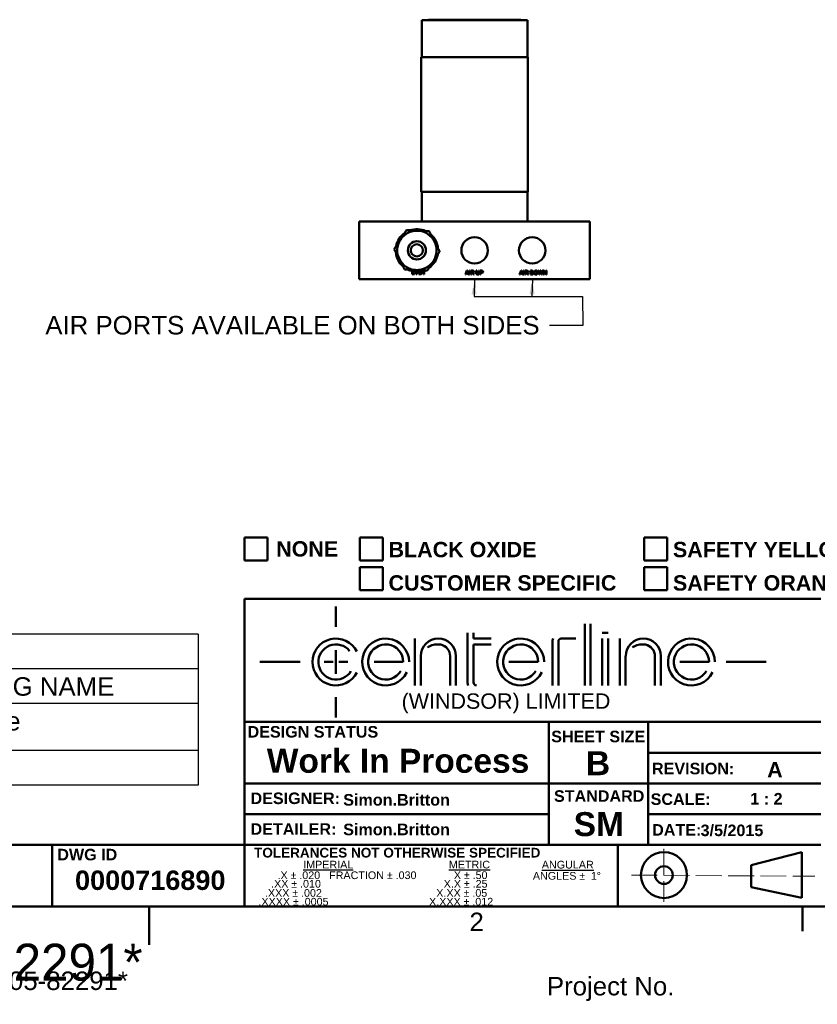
# Model space of a CAD drawing. Header units: millimetres. Extents: x 7 to 857, y -1 to 540.
# Tile 2 of 4: x 389 to 653, y -1 to 324. Entities that reach past the tile are written whole.
import ezdxf
from ezdxf.enums import TextEntityAlignment as Align

# ---------------------------------------------------------------- set-up
doc = ezdxf.new("R2010")
doc.units = ezdxf.units.MM
doc.header["$LTSCALE"] = 2
doc.linetypes.add('DASHED', pattern=[0.2067, 0.1654, -0.0413])
doc.layers.get('0').update_dxf_attribs({"lineweight": 25})
for name, color, linetype, lineweight in [('Border_0', 7, 'Continuous', 50), ('Border_2', 7, 'Continuous', 50), ('Sketch Geometry(CL)', 7, 'Continuous', 50), ('Symbols(CL)', 7, 'Continuous', 25), ('Visible Edges(CL)', 7, 'Continuous', 50)]:
    doc.layers.add(name, color=color, linetype=linetype, lineweight=lineweight)
doc.styles.add('ALIGNED-CL', font='arial.ttf')
doc.styles.add('Copy of DEFAULT-CL', font='arial.ttf')
doc.styles.add('DEFAULT-ANSI', font='arial.ttf')
doc.styles.add('Text Style30', font='arialbd.ttf')
doc.styles.add('Text Style31', font='arialbd.ttf')
doc.styles.add('Text Style32', font='arialbd.ttf')
doc.styles.add('Text Style50', font='arialbd.ttf')
doc.styles.add('Text Style56', font='arialbd.ttf')
doc.styles.add('Text Style93', font='arialbd.ttf')
doc.styles.add('Text Style95', font='arialbd.ttf')
doc.dimstyles.new('MM-2PLC-CL$7', dxfattribs={"dimscale": 2, "dimtxt": 3.048, "dimasz": 2.5, "dimexe": 3.175, "dimexo": 1.5875, "dimgap": 1.6002, "dimtad": 0, "dimtoh": 1, "dimrnd": 1e-08, "dimzin": 0, "dimdsep": 46, "dimtxsty": 'ALIGNED-CL', "dimcen": 0.09, "dimdle": 10, "dimclrd": 7, "dimclre": 7, "dimclrt": 250, "dimadec": 1, "dimazin": 0, "dimtfac": 1, "dimtofl": 0, "dimtmove": 0, "dimatfit": 3, "dimfxl": 0, "dimtolj": 1, "dimtzin": 0, "dimlwd": 25, "dimlwe": 25, "dimarcsym": 0})

# ---------------------------------------------------------------- blocks, each defined once
blk = doc.blocks.new('Borders Default Border')
at = {"layer": 'Border_0'}
blk.add_line((323.85, 15.75), (323.85, 11.68), dxfattribs=at)
at = {"layer": 'Border_0', "flags": 128}
blk.add_lwpolyline([(215.9, 9.4), (215.9, 15.75)], dxfattribs=at)
at = {"layer": 'Border_2', "insert": (268.82, 11.68), "char_height": 3.05, "attachment_point": 7, "style": 'ALIGNED-CL'}
blk.add_mtext('2', dxfattribs=at)
blk = doc.blocks.new('Replacement Items List')
at = {"layer": 'Symbols(CL)'}
for p, q in [((223.99, 60.73), (18.06, 60.73)), ((18.06, 60.73), (18.06, 55)), ((223.99, 60.73), (223.99, 55)), ((223.99, 55), (18.06, 55)), ((18.06, 55), (18.06, 49.25)), ((29.85, 55), (29.85, 49.25)), ((62.67, 55), (62.67, 49.25)), ((172.7, 55), (172.7, 49.25)), ((223.99, 55), (223.99, 49.25)), ((223.99, 49.25), (18.06, 49.25)), ((18.06, 49.25), (18.06, 35.76)), ((29.85, 49.25), (29.85, 35.76)), ((62.67, 49.25), (62.67, 35.76)), ((172.7, 49.25), (172.7, 35.76)), ((223.99, 49.25), (223.99, 35.76)), ((223.99, 41.51), (18.06, 41.51)), ((223.99, 35.76), (18.06, 35.76))]:
    blk.add_line(p, q, dxfattribs=at)
at = {"layer": 'Symbols(CL)', "color": 250, "char_height": 3.048, "attachment_point": 7, "style": 'ALIGNED-CL'}
for s, insert in [('Replacement Items List', (99.12, 55.49)), ('QTY', (19.77, 50.34)), ('PART NUMBER', (31.09, 50.55)), ('DESCRIPTION', (103.46, 50.52)), ('MFG NAME', (187.19, 50.52))]:
    blk.add_mtext(s, dxfattribs=dict(at, insert=insert))
at = {"layer": 'Symbols(CL)', "color": 7, "attachment_point": 7, "style": 'ALIGNED-CL'}
for s, insert, char_height in [('2', (22.9, 44.85), 3.05), ('100-03383', (31.23, 44.8), 3.048), ('CenterLine', (173.82, 44.78), 3.048), ('O-RING, AS568, DUROM 70, 1-1/8"IDX1/16"', (63.79, 44.22), 3.048), ('1', (23.26, 37.1), 3.05), ('100-60085', (31.23, 37.05), 3.048), ('-', (173.74, 38.9), 3.05), ('FIT,BRASS,STR,COMPRESS,6MMTUBE,1/8"BSPP.ipt', (63.93, 36.24), 3.048)]:
    blk.add_mtext(s, dxfattribs=dict(at, insert=insert, char_height=char_height))
blk = doc.blocks.new('Title Blocks CLTB5')
at = {"layer": 'Sketch Geometry(CL)'}
for p, q in [((688.95, 63.55), (692.76, 63.55)), ((688.95, 59.74), (688.95, 63.55)), ((692.76, 63.55), (692.76, 59.74)), ((708, 63.55), (711.81, 63.55)), ((708, 59.74), (708, 63.55)), ((711.81, 63.55), (711.81, 59.74)), ((754.99, 63.55), (758.8, 63.55)), ((754.99, 59.74), (754.99, 63.55)), ((758.8, 63.55), (758.8, 59.74)), ((692.76, 59.74), (688.95, 59.74)), ((711.81, 59.74), (708, 59.74)), ((708, 58.65), (711.81, 58.65)), ((708, 54.84), (708, 58.65)), ((711.81, 58.65), (711.81, 54.84)), ((758.8, 59.74), (754.99, 59.74)), ((754.99, 58.65), (758.8, 58.65)), ((754.99, 54.84), (754.99, 58.65)), ((758.8, 58.65), (758.8, 54.84)), ((711.81, 54.84), (708, 54.84)), ((758.8, 54.84), (754.99, 54.84)), ((688.95, 53.39), (784.2, 53.39)), ((688.95, 33.07), (688.95, 53.39)), ((704.06, 52.16), (704.06, 48.77)), ((745.16, 39.1), (745.16, 49.26)), ((746.13, 39.1), (746.13, 49.26)), ((725.82, 47.81), (725.82, 39.39)), ((726.79, 47.81), (726.79, 46.84)), ((748.07, 47.81), (749.03, 47.81)), ((717.12, 46.84), (717.12, 39.1)), ((726.79, 46.84), (729.69, 46.84)), ((729.69, 45.87), (726.79, 45.87)), ((726.79, 45.87), (726.79, 39.59)), ((739.85, 39.1), (739.85, 46.55)), ((740.81, 40.07), (740.81, 46.36)), ((741.3, 46.84), (743.71, 46.84)), ((748.07, 39.1), (748.07, 46.84)), ((749.03, 39.1), (749.03, 46.84)), ((750.97, 46.36), (750.97, 46.84)), ((750.97, 39.1), (750.97, 46.36)), ((704.06, 44.42), (704.06, 44.91)), ((704.06, 44.42), (704.06, 41.52)), ((718.09, 43.94), (718.09, 39.1)), ((722.92, 43.94), (722.92, 39.1)), ((723.89, 43.94), (723.89, 39.1)), ((751.93, 43.94), (751.93, 39.1)), ((756.77, 43.94), (756.77, 39.1)), ((757.74, 43.94), (757.74, 39.1)), ((691.49, 42.97), (698.16, 42.97)), ((702.13, 42.97), (702.61, 42.97)), ((702.61, 42.97), (703.58, 42.97)), ((704.55, 42.97), (705.51, 42.97)), ((705.51, 42.97), (706, 42.97)), ((714.7, 42.97), (710.35, 42.97)), ((714.22, 42.97), (715.18, 42.97)), ((737.01, 42.97), (732.65, 42.97)), ((736.36, 42.97), (737.49, 42.97)), ((765.22, 42.97), (760.86, 42.97)), ((764.73, 42.97), (765.7, 42.97)), ((768.53, 42.97), (775.14, 42.97)), ((704.06, 41.52), (704.06, 41.04)), ((740.81, 41.04), (740.81, 39.1)), ((740.81, 39.1), (740.81, 39.59)), ((704.06, 37.17), (704.06, 33.78)), ((784.2, 33.07), (688.95, 33.07)), ((688.95, 33.07), (739.23, 33.07)), ((688.95, 22.91), (688.95, 33.07)), ((739.23, 33.07), (739.23, 22.91)), ((755.63, 33.02), (755.63, 12.7)), ((755.63, 27.99), (784.2, 27.99)), ((739.23, 22.91), (688.95, 22.91)), ((688.95, 22.91), (755.63, 22.91)), ((688.95, 12.75), (688.95, 22.91)), ((739.23, 22.95), (739.23, 12.7)), ((784.2, 22.91), (755.63, 22.91)), ((739.23, 17.83), (688.95, 17.83)), ((755.63, 17.83), (784.2, 17.83)), ((657.2, 12.75), (606.4, 12.75)), ((688.95, 12.75), (657.2, 12.75)), ((657.2, 12.75), (657.2, 2.59)), ((657.2, 2.59), (657.2, 12.75)), ((688.95, 2.59), (688.95, 12.75)), ((688.95, 12.75), (784.2, 12.75)), ((750.66, 12.75), (750.66, 2.59)), ((772.65, 9.43), (781.06, 11.55)), ((781.06, 11.55), (781.06, 4.02)), ((772.65, 9.43), (772.65, 5.79)), ((781.06, 4.02), (772.65, 5.79)), ((606.4, 2.59), (657.2, 2.59)), ((657.2, 2.59), (879.45, 2.59))]:
    blk.add_line(p, q, dxfattribs=at)
at = {"layer": 'Sketch Geometry(CL)', "linetype": 'DASHED', "lineweight": 18, "ltscale": 12.902759}
for p, q in [((758.26, 12.1), (758.26, 3.37)), ((752.87, 7.77), (783.17, 7.57))]:
    blk.add_line(p, q, dxfattribs=at)
at = {"layer": 'Sketch Geometry(CL)'}
for radius in [3.8, 1.46]:
    blk.add_circle((758.26, 7.78), radius, dxfattribs=at)
for centre, radius, start, end in [((704.06, 42.97), 3.87, 26.5651, 333.4349), ((704.06, 42.97), 2.9, 38.6598, 329.0362), ((712.28, 42.97), 3.87, 0.139, 333.8906), ((712.28, 42.97), 2.9, 0, 329.0362), ((720.99, 43.94), 2.9, 0, 180), ((718.41, 46.92), 1.72, 297.241, 307.2992), ((720.85, 42.87), 3.01, 79.9532, 117.3654), ((720.99, 43.94), 1.93, 0, 78.8073), ((734.59, 42.97), 3.87, 0.139, 333.8906), ((734.59, 42.97), 2.9, 0, 329.0362), ((740.33, 46.55), 0.484, 142.1111, 180), ((741.3, 46.36), 0.484, 90, 180), ((754.84, 43.94), 2.9, 0, 180), ((752.26, 46.92), 1.72, 297.241, 307.2992), ((754.7, 42.87), 3.01, 79.9532, 117.3654), ((754.84, 43.94), 1.93, 0, 78.8073), ((762.8, 42.97), 3.87, 0.139, 333.8906), ((762.8, 42.97), 2.9, 0, 329.0362), ((726.31, 39.39), 0.484, 180, 217.8889), ((727.27, 39.59), 0.484, 180, 270)]:
    blk.add_arc(centre, radius, start, end, dxfattribs=at)
at = {"layer": 'Symbols(CL)', "color": 179}
for s, insert, char_height, attachment_point, style in [('\\fArial|b1|i0;\\H2.5400;NONE', (699.31, 61.64), 2.54, 5, 'Copy of DEFAULT-CL'), ('\\fArial|b0|i0;\\H2.5400;(WINDSOR) LIMITED', (714.91, 37.78), 2.54, 1, 'DEFAULT-ANSI'), ('\\fArial|b1|i0;\\H1.9050;DESIGN STATUS', (689.46, 32.39), 1.905, 1, 'DEFAULT-ANSI'), ('\\fArial|b1|i0;\\H1.9050;REVISION:', (756.28, 26.32), 1.905, 1, 'DEFAULT-ANSI'), ('\\fArial|b1|i0;\\H1.9050;STANDARD', (740.09, 21.78), 1.905, 1, 'DEFAULT-ANSI'), ('\\fArial|b1|i0;\\H1.9050;DETAILER:', (689.95, 16.33), 1.905, 1, 'DEFAULT-ANSI'), ('\\fArial|b1|i0;\\H1.9050;DATE:', (756.31, 16.19), 1.905, 1, 'DEFAULT-ANSI'), ('\\fArial|b1|i0;\\H1.6002;TOLERANCES NOT OTHERWISE SPECIFIED', (690.53, 10.65), 1.6002, 7, 'DEFAULT-ANSI'), ('\\fArial|b0|i0;\\H1.2700;ANGLES \\fAIGDT|b0|i0;\\H1.2700;`\\fArial|b0|i0;\\H1.2700;  \\fAIGDT|b0|i0;\\H1.2700;1~', (736.6, 8.28), 1.27, 1, 'DEFAULT-ANSI')]:
    blk.add_mtext(s, dxfattribs=dict(at, insert=insert, char_height=char_height, attachment_point=attachment_point, style=style))
at = {"layer": 'Symbols(CL)', "color": 179, "char_height": 2.54, "attachment_point": 4, "line_spacing_factor": 1.301315, "style": 'Copy of DEFAULT-CL'}
for s, insert in [('\\fArial|b1|i0;\\H2.5400;BLACK OXIDE\\PCUSTOMER SPECIFIC', (712.75, 58.77)), ('\\fArial|b1|i0;\\H2.5400;SAFETY YELLOW\\PSAFETY ORANGE', (759.74, 58.77))]:
    blk.add_mtext(s, dxfattribs=dict(at, insert=insert))
at = {"layer": 'Symbols(CL)', "color": 179, "attachment_point": 1, "style": 'DEFAULT-ANSI'}
for s, insert, char_height, width in [('\\fArial|b1|i0;\\H1.9050;SHEET SIZE', (739.63, 31.62), 1.905, 15.5318), ('\\fArial|b1|i0;\\H1.9050;DESIGNER:', (689.95, 21.41), 1.905, 14.7899), ('\\fArial|b1|i0;\\H1.9050;SCALE:', (756.06, 21.27), 1.905, 9.9083), ('\\fArial|b1|i0;\\H1.9050;DWG ID', (658.02, 12.11), 1.905, 12.1955), ('\\fArial|b0|i0;\\H1.2700;\\LIMPERIAL', (698.65, 10.14), 1.27, 8.933), ('\\fArial|b0|i0;\\H1.2700;\\LMETRIC', (722.72, 10.14), 1.27, 7.541), ('\\fArial|b0|i0;\\H1.2700;\\LANGULAR', (738.08, 10.13), 1.27, 9.5233), ('\\fArial|b0|i0;\\H1.2700;X \\fAIGDT|b0|i0;\\H1.2700;`\\fArial|b0|i0;\\H1.2700; .50', (723.54, 8.4), 1.27, 7.3488), ('\\fArial|b0|i0;\\H1.2700;       .XX \\fAIGDT|b0|i0;\\H1.2700;`\\fArial|b0|i0;\\H1.2700; .010', (689.9, 6.97), 1.27, 28.6168), ('\\fArial|b0|i0;\\H1.2700;X.X \\fAIGDT|b0|i0;\\H1.2700;`\\fArial|b0|i0;\\H1.2700; .25', (721.87, 6.97), 1.27, 7.8497), ('\\fArial|b0|i0;\\H1.2700;       .XXX \\fAIGDT|b0|i0;\\H1.2700;`\\fArial|b0|i0;\\H1.2700; .002     ', (688.88, 5.46), 1.27, 28.6168), ('\\fArial|b0|i0;\\H1.2700;X.XX \\fAIGDT|b0|i0;\\H1.2700;`\\fArial|b0|i0;\\H1.2700; .05', (720.64, 5.46), 1.27, 9.285), ('\\fArial|b0|i0;\\H1.2700;       .XXXX \\fAIGDT|b0|i0;\\H1.2700;`\\fArial|b0|i0;\\H1.2700; .0005     ', (687.81, 4.01), 1.27, 28.6168), ('\\fArial|b0|i0;\\H1.2700;X.XXX \\fAIGDT|b0|i0;\\H1.2700;`\\fArial|b0|i0;\\H1.2700; .012', (719.45, 4.01), 1.27, 12.0776)]:
    blk.add_mtext(s, dxfattribs=dict(at, insert=insert, char_height=char_height, width=width))
at = {"layer": 'Symbols(CL)', "color": 179}
for s, insert, char_height, width, attachment_point, line_spacing_factor, style in [('\\fArial|b0|i0;\\H1.2700;       .X \\fAIGDT|b0|i0;\\H1.2700;`\\fArial|b0|i0;\\H1.2700; .020   FRACTION \\fAIGDT|b0|i0;\\H1.2700;`\\fArial|b0|i0;\\H1.2700; .030\\P    \\fAIGDT|b0|i0;\\H1.2700; ', (690.96, 8.38), 1.27, 28.413, 1, 1.63327, 'DEFAULT-ANSI'), ('{\\f3 of 9 Barcode|b0|i0|c0|p82;\\H1.9987x;*605-82291*\\P\\fArial|b0|i0|c0|p34;\\H0.50033x;Part No. *605-82291*\\H2.7799x; }', (649.45, -7.41), 3.05, 60, 5, 0.452074, 'Copy of DEFAULT-CL'), ('{\\f3 of 9 Barcode|b0|i0|c0|p82;\\H1.9987x;\\P\\fArial|b0|i0|c0|p34;\\H0.50033x;Project No. \\H1.99x; }', (749.45, -7.41), 3.05, 80, 5, 0.714187, 'Copy of DEFAULT-CL')]:
    blk.add_mtext(s, dxfattribs=dict(at, insert=insert, char_height=char_height, width=width, attachment_point=attachment_point, line_spacing_factor=line_spacing_factor, style=style))
for tag, p, height, style in [('CATEGORY_001', (873.48, 68.53), 6.1, 'Text Style56'), ('MANAGER_001', (783.56, 43.97), 6.1, 'Text Style56'), ('DESCRIPTION_001', (784.81, 36.97), 3.05, 'DEFAULT-ANSI'), ('STATUS_001', (692.64, 24.67), 3.96, 'Text Style50'), ('SheetSize_001', (745.36, 24.27), 3.96, 'Text Style50'), ('REVISION_NUMBER_001', (775.31, 23.91), 2.54, 'Text Style31'), ('MFG_APPROVED_BY_001', (705.26, 19.25), 1.91, 'Text Style93'), ('Drawing_Scale_001', (772.51, 19.43), 1.91, 'Text Style93'), ('ENG_APPROVED_BY_001', (743.35, 14.21), 3.96, 'Text Style50'), ('AUTHOR_001', (705.26, 14.35), 1.91, 'Text Style93'), ('CREATION_DATE_001', (764.31, 14.21), 1.9, 'Text Style30'), ('CHECKED_BY_001', (660.95, 5.32), 3.2, 'Text Style95'), ('PTC_WM_ITERATION_001', (875.84, 3.59), 3.05, 'Text Style32'), ('FILENAME_001', (791.65, 4.32), 1.9, 'Text Style30')]:
    blk.add_attdef(tag, p, '', height=height, dxfattribs=dict(at, style=style))
at = {"layer": 'Symbols(CL)', "color": 179, "style": 'Text Style32'}
for tag, p in [('MATERIAL', (784.84, 30.45)), ('MaterialSize', (784.84, 22.91))]:
    blk.add_attdef(tag, text='', height=3.05, dxfattribs=at).set_placement(p, align=Align.MIDDLE_LEFT)

msp = doc.modelspace()

# ---------------------------------------------------------------- linework, layer by layer
at = {"layer": 'Visible Edges(CL)'}
for p, q in [((521.852, 324.326), (556.777, 324.326)), ((521.852, 312.07), (521.852, 324.326)), ((524.074, 324.453), (523.947, 324.326)), ((524.074, 324.453), (554.554, 324.453)), ((554.554, 324.453), (554.681, 324.326)), ((556.777, 312.07), (556.777, 324.326)), ((521.725, 312.07), (556.904, 312.07)), ((521.725, 267.62), (521.725, 312.07)), ((556.904, 267.62), (556.904, 312.07)), ((521.725, 267.62), (556.904, 267.62)), ((521.852, 257.778), (521.852, 267.62)), ((556.777, 257.778), (556.777, 267.62)), ((577.414, 257.778), (501.214, 257.778)), ((501.214, 238.728), (501.214, 257.778)), ((577.414, 238.728), (577.414, 257.778)), ((518.715, 240.374), (518.715, 241.427)), ((518.884, 241.391), (518.884, 240.524)), ((520.07, 240.374), (519.723, 241.274)), ((519.898, 241.263), (520.092, 240.722)), ((520.226, 240.722), (520.425, 241.255)), ((520.591, 241.261), (520.244, 240.374)), ((520.892, 240.374), (520.892, 241.281)), ((521.061, 241.299), (521.061, 240.524)), ((522.497, 241.494), (522.086, 241.494)), ((522.497, 240.374), (522.497, 241.494)), ((522.666, 241.494), (522.666, 240.374)), ((523.086, 241.494), (522.666, 241.494)), ((523.086, 241.605), (523.086, 241.494)), ((536.28, 240.273), (536.768, 241.543)), ((536.786, 241.167), (536.646, 240.794)), ((536.646, 240.794), (537.077, 240.794)), ((536.768, 241.543), (536.95, 241.543)), ((537.077, 240.794), (536.944, 241.146)), ((536.95, 241.543), (537.469, 240.273)), ((537.631, 241.543), (537.8, 241.543)), ((537.631, 240.273), (537.631, 241.543)), ((537.8, 241.543), (537.8, 240.273)), ((538.098, 240.273), (538.098, 241.543)), ((538.098, 241.543), (538.661, 241.543)), ((538.668, 241.403), (538.266, 241.403)), ((538.266, 241.403), (538.266, 240.983)), ((538.266, 240.983), (538.627, 240.983)), ((538.266, 240.838), (538.266, 240.273)), ((538.461, 240.838), (538.266, 240.838)), ((539.872, 240.81), (539.872, 241.543)), ((539.872, 241.543), (540.04, 241.543)), ((540.04, 241.543), (540.04, 240.811)), ((540.703, 241.543), (540.871, 241.543)), ((540.703, 240.811), (540.703, 241.543)), ((540.871, 241.543), (540.871, 240.81)), ((541.151, 241.543), (541.63, 241.543)), ((541.151, 240.273), (541.151, 241.543)), ((541.319, 241.393), (541.319, 240.939)), ((541.644, 241.393), (541.319, 241.393)), ((541.319, 240.939), (541.647, 240.939)), ((541.645, 240.789), (541.319, 240.789)), ((541.319, 240.789), (541.319, 240.273)), ((554.183, 240.273), (554.671, 241.543)), ((554.689, 241.167), (554.549, 240.794)), ((554.549, 240.794), (554.981, 240.794)), ((554.671, 241.543), (554.853, 241.543)), ((554.981, 240.794), (554.847, 241.146)), ((554.853, 241.543), (555.372, 240.273)), ((555.534, 241.543), (555.703, 241.543)), ((555.534, 240.273), (555.534, 241.543)), ((555.703, 241.543), (555.703, 240.273)), ((556.001, 240.273), (556.001, 241.543)), ((556.001, 241.543), (556.564, 241.543)), ((556.571, 241.403), (556.169, 241.403)), ((556.169, 241.403), (556.169, 240.983)), ((556.169, 240.983), (556.53, 240.983)), ((556.169, 240.838), (556.169, 240.273)), ((556.364, 240.838), (556.169, 240.838)), ((557.772, 240.273), (557.772, 241.543)), ((557.772, 241.543), (558.21, 241.543)), ((557.941, 241.393), (557.941, 240.423)), ((558.208, 241.393), (557.941, 241.393)), ((560.656, 240.273), (560.319, 241.543)), ((560.319, 241.543), (560.491, 241.543)), ((560.491, 241.543), (560.685, 240.711)), ((560.796, 240.686), (561.037, 241.543)), ((561.097, 241.241), (560.829, 240.273)), ((561.037, 241.543), (561.241, 241.543)), ((561.441, 240.273), (561.176, 241.241)), ((561.241, 241.543), (561.423, 240.901)), ((561.584, 240.727), (561.783, 241.543)), ((561.952, 241.543), (561.606, 240.273)), ((561.783, 241.543), (561.952, 241.543)), ((562.108, 241.543), (562.28, 241.543)), ((562.108, 240.273), (562.108, 241.543)), ((562.937, 240.273), (562.269, 241.27)), ((562.269, 241.27), (562.269, 240.273)), ((562.28, 241.543), (562.948, 240.546)), ((562.948, 241.543), (563.109, 241.543)), ((562.948, 240.546), (562.948, 241.543)), ((563.109, 241.543), (563.109, 240.273)), ((577.414, 238.728), (501.214, 238.728)), ((519.509, 240.374), (518.715, 240.374)), ((518.884, 240.524), (519.509, 240.524)), ((519.509, 240.524), (519.509, 240.374)), ((520.244, 240.374), (520.07, 240.374)), ((521.351, 240.374), (520.892, 240.374)), ((521.061, 240.524), (521.332, 240.524)), ((522.666, 240.374), (522.497, 240.374)), ((536.458, 240.273), (536.28, 240.273)), ((536.597, 240.658), (536.458, 240.273)), ((537.13, 240.658), (536.597, 240.658)), ((537.277, 240.273), (537.13, 240.658)), ((537.469, 240.273), (537.277, 240.273)), ((537.8, 240.273), (537.631, 240.273)), ((538.266, 240.273), (538.098, 240.273)), ((539.006, 240.273), (538.837, 240.538)), ((538.996, 240.619), (539.216, 240.273)), ((539.216, 240.273), (539.006, 240.273)), ((541.319, 240.273), (541.151, 240.273)), ((554.361, 240.273), (554.183, 240.273)), ((554.501, 240.658), (554.361, 240.273)), ((555.033, 240.658), (554.501, 240.658)), ((555.18, 240.273), (555.033, 240.658)), ((555.372, 240.273), (555.18, 240.273)), ((555.703, 240.273), (555.534, 240.273)), ((556.169, 240.273), (556.001, 240.273)), ((556.909, 240.273), (556.74, 240.538)), ((556.899, 240.619), (557.119, 240.273)), ((557.119, 240.273), (556.909, 240.273)), ((558.231, 240.273), (557.772, 240.273)), ((557.941, 240.423), (558.212, 240.423)), ((560.829, 240.273), (560.656, 240.273)), ((561.606, 240.273), (561.441, 240.273)), ((562.269, 240.273), (562.108, 240.273)), ((563.109, 240.273), (562.937, 240.273))]:
    msp.add_line(p, q, dxfattribs=at)
for centre, radius in [((520.264, 248.253), 3), ((539.314, 248.253), 4.366), ((558.364, 248.253), 4.366), ((520.264, 248.253), 2)]:
    msp.add_circle(centre, radius, dxfattribs=at)
for radius, start, end in [(7, 125.37706, 168.95063), (6.5, 87.16385, 147.16385), (7, 65.37706, 108.95063), (6.5, 27.16385, 87.16385), (6.5, 147.16385, 207.16385), (7, 5.37706, 48.95063), (6.5, 327.16385, 27.16385), (7, 185.37706, 228.95063), (6.5, 207.16385, 267.16385), (6.5, 267.16385, 327.16385), (7, 305.37706, 348.95063), (7, 245.37706, 288.95063)]:
    msp.add_arc((520.264, 248.253), radius, start, end, dxfattribs=at)
for points, weights in [([(516.838, 254.931), (515.747, 253.241), (514.803, 251.778)], [1.00007075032, 1.03799156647, 1]), ([(520.586, 254.745), (518.846, 254.831), (516.838, 254.931)], [1, 1.03799156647, 1.00007075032]), ([(524.334, 254.559), (522.325, 254.659), (520.586, 254.745)], [1.00007075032, 1.03799156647, 1]), ([(526.047, 251.221), (525.252, 252.77), (524.334, 254.559)], [1, 1.03799156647, 1.00007075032]), ([(514.803, 251.778), (513.858, 250.314), (512.768, 248.624)], [1, 1.03799156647, 1.00007075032]), ([(527.761, 247.882), (526.842, 249.671), (526.047, 251.221)], [1.00007075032, 1.03799156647, 1]), ([(512.768, 248.624), (513.686, 246.835), (514.481, 245.286)], [1.00007075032, 1.03799156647, 1]), ([(525.726, 244.729), (526.67, 246.192), (527.761, 247.882)], [1, 1.03799156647, 1.00007075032]), ([(514.481, 245.286), (515.276, 243.736), (516.194, 241.947)], [1, 1.03799156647, 1.00007075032]), ([(523.691, 241.575), (524.781, 243.265), (525.726, 244.729)], [1.00007075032, 1.03799156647, 1]), ([(516.194, 241.947), (518.203, 241.847), (519.943, 241.761)], [1.00007075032, 1.03799156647, 1]), ([(519.943, 241.761), (521.682, 241.675), (523.691, 241.575)], [1, 1.03799156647, 1.00007075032])]:
    msp.add_rational_spline(points, weights, degree=2, dxfattribs=at)
for points in [[(520.092, 240.722), (520.131, 240.611), (520.158, 240.515)], [(520.158, 240.515), (520.187, 240.618), (520.226, 240.722)], [(521.942, 241.016), (521.942, 240.872), (521.875, 240.648), (521.769, 240.502), (521.643, 240.418), (521.466, 240.374), (521.351, 240.374)], [(521.642, 240.613), (521.702, 240.673), (521.769, 240.875), (521.769, 241.019)], [(536.855, 241.41), (536.83, 241.288), (536.786, 241.167)], [(536.944, 241.146), (536.884, 241.307), (536.855, 241.41)], [(538.555, 240.832), (538.526, 240.838), (538.461, 240.838)], [(538.837, 240.538), (538.764, 240.652), (538.669, 240.773), (538.593, 240.822), (538.555, 240.832)], [(538.627, 240.983), (538.742, 240.983), (538.872, 241.03), (538.94, 241.136), (538.94, 241.197)], [(538.661, 241.543), (538.83, 241.543), (539.008, 241.475), (539.113, 241.301), (539.113, 241.197)], [(538.94, 241.197), (538.94, 241.287), (538.809, 241.403), (538.668, 241.403)], [(539.113, 241.197), (539.113, 241.061), (538.938, 240.876), (538.756, 240.851)], [(538.756, 240.851), (538.822, 240.819), (538.857, 240.788)], [(538.857, 240.788), (538.93, 240.721), (538.996, 240.619)], [(540.374, 240.252), (540.196, 240.252), (539.969, 240.375), (539.872, 240.608), (539.872, 240.81)], [(540.04, 240.811), (540.04, 240.646), (540.101, 240.489), (540.251, 240.404), (540.36, 240.404)], [(540.36, 240.404), (540.545, 240.404), (540.703, 240.572), (540.703, 240.811)], [(540.871, 240.81), (540.871, 240.618), (540.785, 240.393), (540.558, 240.252), (540.374, 240.252)], [(541.63, 241.543), (541.757, 241.543), (541.823, 241.531)], [(541.801, 241.382), (541.759, 241.393), (541.644, 241.393)], [(542.121, 241.176), (542.121, 241.014), (541.914, 240.789), (541.645, 240.789)], [(541.647, 240.939), (541.811, 240.939), (541.947, 241.06), (541.947, 241.171)], [(541.947, 241.171), (541.947, 241.25), (541.867, 241.364), (541.801, 241.382)], [(541.823, 241.531), (541.917, 241.515), (542.043, 241.428), (542.121, 241.27), (542.121, 241.176)], [(554.758, 241.41), (554.733, 241.288), (554.689, 241.167)], [(554.847, 241.146), (554.787, 241.307), (554.758, 241.41)], [(556.458, 240.832), (556.429, 240.838), (556.364, 240.838)], [(556.74, 240.538), (556.667, 240.652), (556.572, 240.773), (556.497, 240.822), (556.458, 240.832)], [(556.53, 240.983), (556.646, 240.983), (556.775, 241.03), (556.843, 241.136), (556.843, 241.197)], [(556.564, 241.543), (556.734, 241.543), (556.911, 241.475), (557.016, 241.301), (557.016, 241.197)], [(556.843, 241.197), (556.843, 241.287), (556.712, 241.403), (556.571, 241.403)], [(557.016, 241.197), (557.016, 241.061), (556.841, 240.876), (556.659, 240.851)], [(556.659, 240.851), (556.725, 240.819), (556.76, 240.788)], [(556.76, 240.788), (556.833, 240.721), (556.899, 240.619)], [(558.425, 241.367), (558.357, 241.393), (558.208, 241.393)], [(558.21, 241.543), (558.358, 241.543), (558.436, 241.525)], [(558.823, 240.915), (558.823, 240.771), (558.755, 240.547), (558.649, 240.401), (558.523, 240.317), (558.346, 240.273), (558.231, 240.273)], [(558.649, 240.918), (558.649, 241.117), (558.519, 241.331), (558.425, 241.367)], [(558.436, 241.525), (558.546, 241.5), (558.622, 241.434)], [(558.523, 240.512), (558.583, 240.572), (558.649, 240.774), (558.649, 240.918)], [(558.622, 241.434), (558.723, 241.35), (558.823, 241.086), (558.823, 240.915)], [(559.004, 240.892), (559.004, 241.208), (559.343, 241.566), (559.611, 241.566)], [(559.611, 240.252), (559.431, 240.252), (559.149, 240.425), (559.004, 240.724), (559.004, 240.892)], [(559.612, 241.421), (559.434, 241.421), (559.177, 241.177), (559.177, 240.89)], [(559.177, 240.89), (559.177, 240.661), (559.424, 240.396), (559.611, 240.396)], [(559.611, 241.566), (559.788, 241.566), (560.07, 241.397), (560.218, 241.097), (560.218, 240.906)], [(559.611, 240.396), (559.8, 240.396), (560.045, 240.663), (560.045, 240.908)], [(560.218, 240.906), (560.218, 240.714), (560.063, 240.409), (559.776, 240.252), (559.611, 240.252)], [(560.045, 240.908), (560.045, 241.063), (559.941, 241.295), (559.738, 241.421), (559.612, 241.421)], [(560.685, 240.711), (560.716, 240.58), (560.739, 240.451)], [(561.135, 241.39), (561.114, 241.303), (561.097, 241.241)], [(561.176, 241.241), (561.141, 241.362), (561.135, 241.39)], [(561.423, 240.901), (561.489, 240.662), (561.521, 240.451)], [(561.521, 240.451), (561.546, 240.572), (561.584, 240.727)], [(521.332, 240.524), (521.457, 240.524), (521.601, 240.571), (521.642, 240.613)], [(558.212, 240.423), (558.338, 240.423), (558.481, 240.47), (558.523, 240.512)], [(560.739, 240.451), (560.788, 240.655), (560.796, 240.686)]]:
    msp.add_open_spline(points, degree=2, dxfattribs=at)
for points, knots in [([(521.769, 241.019), (521.769, 241.218), (521.681, 241.363), (521.654, 241.392)], [0, 0, 0, 1, 1.3558528, 1.3558528, 1.3558528]), ([(521.835, 241.432), (521.869, 241.38), (521.942, 241.186), (521.942, 241.016)], [0.5324335, 0.5324335, 0.5324335, 1, 2, 2, 2])]:
    msp.add_open_spline(points, degree=2, knots=knots, dxfattribs=at)

# ---------------------------------------------------------------- block references
at = {"xscale": 2, "yscale": 2, "zscale": 2}
msp.add_blockref('Borders Default Border', (0, 0), dxfattribs=at)
ref = msp.add_blockref('Title Blocks CLTB5', (-914.61, 26.322), dxfattribs=dict(xscale=2, yscale=2, zscale=2))
ref.add_attrib('STATUS_001', 'Work In Process', (470.674, 75.66), dxfattribs={"layer": 'Symbols(CL)', "color": 179, "height": 7.9248, "style": 'Text Style50'})
ref.add_attrib('MFG_APPROVED_BY_001', 'Simon.Britton', (495.91, 64.82), dxfattribs={"layer": 'Symbols(CL)', "color": 179, "height": 3.82, "style": 'Text Style93'})
ref.add_attrib('AUTHOR_001', 'Simon.Britton', (495.91, 55.026), dxfattribs={"layer": 'Symbols(CL)', "color": 179, "height": 3.82, "style": 'Text Style93'})
ref.add_attrib('CREATION_DATE_001', '3/5/2015', (614.019, 54.741), dxfattribs={"layer": 'Symbols(CL)', "color": 179, "height": 3.81, "style": 'Text Style30'})
ref.add_attrib('REVISION_NUMBER_001', 'A', (636.012, 74.146), dxfattribs={"layer": 'Symbols(CL)', "color": 179, "height": 5.08, "style": 'Text Style31'})
ref.add_attrib('CHECKED_BY_001', '0000716890', (407.29, 36.96), dxfattribs={"layer": 'Symbols(CL)', "color": 179, "height": 6.4, "style": 'Text Style95'})
ref.add_attrib('ENG_APPROVED_BY_001', 'SM', (572.081, 54.735), dxfattribs={"layer": 'Symbols(CL)', "color": 179, "height": 7.9248, "style": 'Text Style50'})
ref.add_attrib('SheetSize_001', 'B', (576.119, 74.853), dxfattribs={"layer": 'Symbols(CL)', "color": 179, "height": 7.925, "style": 'Text Style50'})
ref.add_attrib('Drawing_Scale_001', '1 : 2', (630.419, 65.174), dxfattribs={"layer": 'Symbols(CL)', "color": 179, "height": 3.82, "style": 'Text Style93'})
at = {"layer": 'Symbols(CL)', "xscale": 2, "yscale": 2, "zscale": 2}
msp.add_blockref('Replacement Items List', (0, 0), dxfattribs=at)

# ---------------------------------------------------------------- texts
at = {"layer": 'Symbols(CL)', "color": 250, "insert": (397.476, 223.471), "char_height": 6.1, "width": 163.41213, "attachment_point": 4, "style": 'ALIGNED-CL'}
msp.add_mtext('{AIR PORTS AVAILABLE ON BOTH SIDES}', dxfattribs=at)

# ---------------------------------------------------------------- leaders
at = {"layer": 'Symbols(CL)', "color": 7, "linetype": 'Continuous', "lineweight": 25, "annotation_type": 0, "has_hookline": 1, "hookline_direction": 1, "text_width": 162.932}
msp.add_leader([(539.314, 238.728), (539.145, 233.046), (558.295, 233.046), (574.968, 233.046), (575.133, 223.471), (565.888, 223.471), (564.089, 223.471)], dimstyle='MM-2PLC-CL$7', override={"dimtad": 0}, dxfattribs=at)
at = {"layer": 'Symbols(CL)', "color": 7, "linetype": 'Continuous', "lineweight": 25}
msp.add_leader([(558.46, 238.728), (558.295, 233.046)], dimstyle='MM-2PLC-CL$7', override={"dimtad": 0}, dxfattribs=at)

doc.saveas('drawing.dxf')
